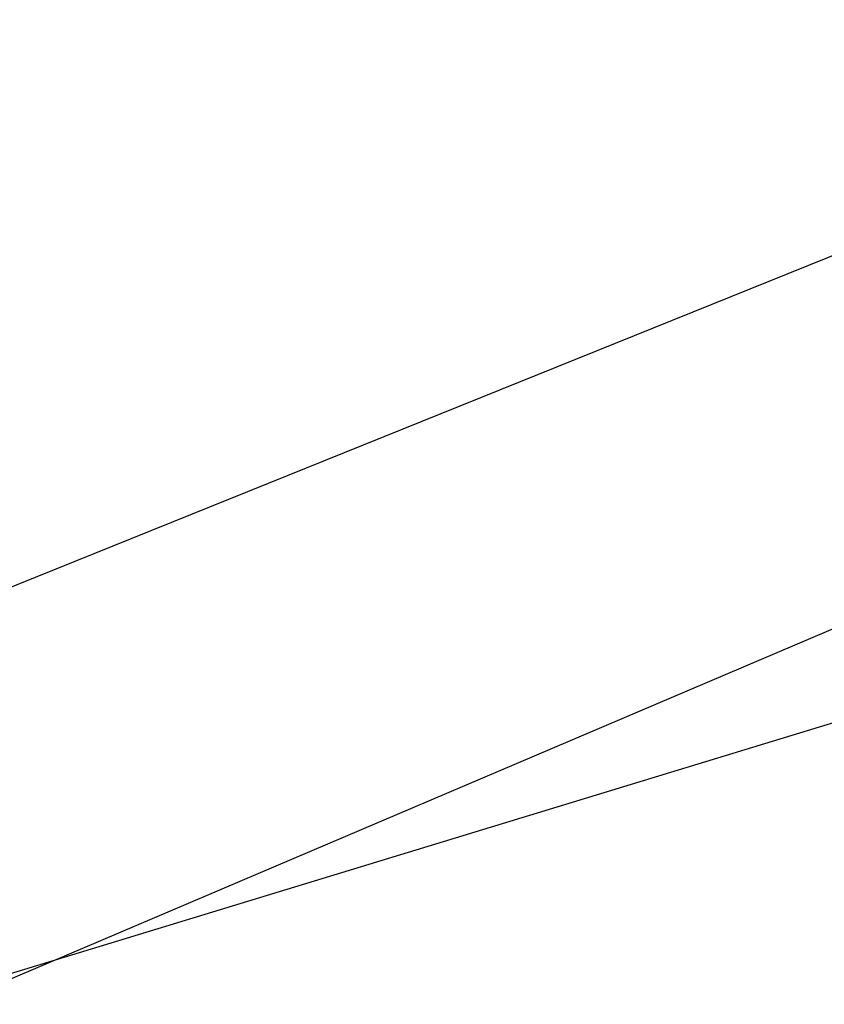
# Model space of a CAD drawing. Extents: x 0 to 901, y 0 to 72.
# Tile 169 of 256: x 448.84811 to 448.8516, y 61.29089 to 61.29516. Entities that reach past the tile are written whole.
import ezdxf

# ---------------------------------------------------------------- set-up
doc = ezdxf.new("R2010")
doc.units = 0
doc.header["$LTSCALE"] = 25.4
doc.layers.get('0').update_dxf_attribs({"color": 13, "linetype": 'CONTINUOUS'})

# ---------------------------------------------------------------- blocks, each defined once
blk = doc.blocks.new('PIN-LED-M-8128_STL')
at = {"color": 0}
for p, q in [((11.0716524, 453.3060608, 59.9765396), (10.960639, 453.6701355, 60.1975746)), ((11.0716524, 453.3060608, 59.9765396), (10.960639, 453.6701355, 60.1975746)), ((11.0751095, 453.3074646, 3.7835424), (10.9332666, 453.658783, 3.5647924)), ((11.0751095, 453.3074646, 3.7835424), (10.9332666, 453.658783, 3.5647924)), ((11.0776215, 453.3084717, 63.4769058), (10.929142, 453.657135, 63.6951866)), ((11.0776215, 453.3084717, 63.4769058), (10.929142, 453.657135, 63.6951866))]:
    blk.add_line(p, q, dxfattribs=at)
mesh = blk.add_polyface(dxfattribs=at)
corners = [(11.203413, 453.3647156, 60.6846046), (11.107358, 453.7418518, 60.9087486), (11.0366411, 453.7049255, 60.9033546)]
mesh.append_faces([[corners[k] for k in face] for face in [(0, 1, 2)]], dxfattribs={"color": 0})
mesh = blk.add_polyface(dxfattribs=at)
corners = [(11.2200432, 453.3729553, 57.8856239), (11.0500393, 453.7115784, 58.1043739), (11.1123209, 453.322937, 57.8790245)]
mesh.append_faces([[corners[k] for k in face] for face in [(0, 1, 2)]], dxfattribs={"color": 0})
mesh = blk.add_polyface(dxfattribs=at)
corners = [(11.2021456, 453.3640747, 0.9914658), (10.947278, 453.6645203, 0.7658517), (11.0444956, 453.7088013, 0.7734238)]
mesh.append_faces([[corners[k] for k in face] for face in [(0, 1, 2)]], dxfattribs={"color": 0})
mesh = blk.add_polyface(dxfattribs=at)
corners = [(11.3094292, 453.4207764, 0.998511), (11.2021456, 453.3640747, 0.9914658), (11.0444956, 453.7088013, 0.7734238)]
mesh.append_faces([[corners[k] for k in face] for face in [(0, 1, 2)]], dxfattribs={"color": 0})
mesh = blk.add_polyface(dxfattribs=at)
corners = [(11.0541248, 453.2991333, 62.7754707), (10.9163589, 453.6520691, 62.9942207), (10.9404192, 453.2587585, 62.7685432)]
mesh.append_faces([[corners[k] for k in face] for face in [(0, 1, 2)]], dxfattribs={"color": 0})
mesh = blk.add_polyface(dxfattribs=at)
corners = [(11.0517168, 453.2981873, 3.0821297), (10.9399672, 453.258606, 3.0755682), (10.9144192, 453.6513062, 2.8633797)]
mesh.append_faces([[corners[k] for k in face] for face in [(0, 1, 2)]], dxfattribs={"color": 0})
mesh = blk.add_polyface(dxfattribs=at)
corners = [(11.2075033, 453.58078, 2.5947733), (11.0509119, 453.5027771, 2.5835931), (11.1945295, 453.3603821, 2.4784784)]
mesh.append_faces([[corners[k] for k in face] for face in [(0, 1, 2)]], dxfattribs={"color": 0})
mesh = blk.add_polyface(dxfattribs=at)
corners = [(11.0509119, 453.5027771, 2.5835931), (10.8899574, 453.4415283, 2.5729384), (10.9419813, 453.2592468, 2.4631839)]
mesh.append_faces([[corners[k] for k in face] for face in [(0, 1, 2)]], dxfattribs={"color": 0})
mesh = blk.add_polyface(dxfattribs=at)
corners = [(11.1945295, 453.3603821, 2.4784784), (11.0509119, 453.5027771, 2.5835931), (11.1268606, 453.3292236, 2.4742181)]
mesh.append_faces([[corners[k] for k in face] for face in [(0, 1, 2)]], dxfattribs={"color": 0})

msp = doc.modelspace()

# ---------------------------------------------------------------- block references
at = {"color": 250, "rotation": 270}
msp.add_blockref('PIN-LED-M-8128_STL', (-4.5156512, 72.3450928, -0.2648032), dxfattribs=at)

doc.saveas('drawing.dxf')
